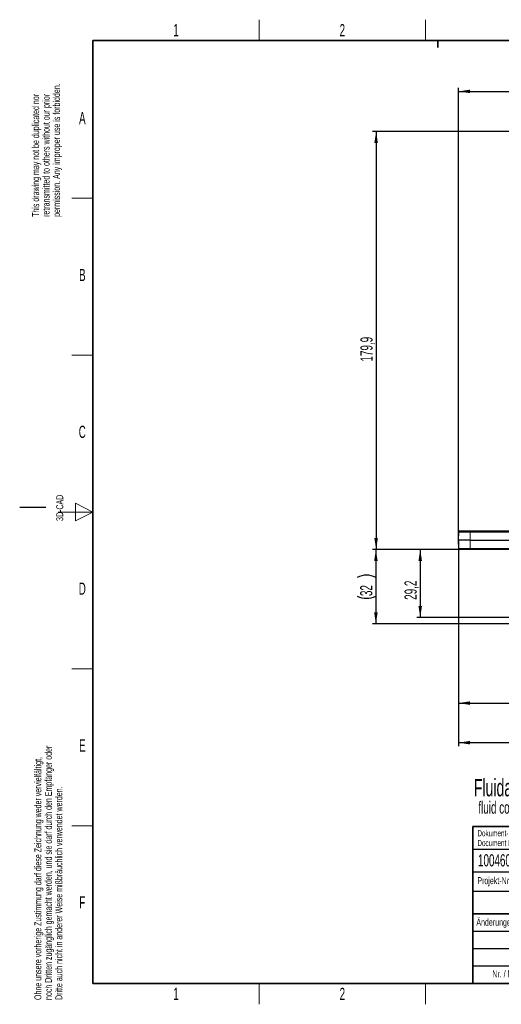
# Paper-space layout 'Blatt3' of a CAD drawing. Header units: millimetres. Extents: x 5 to 418, y 2 to 292.
# Tile 1 of 40: x 5 to 143, y 6 to 288. Entities that reach past the tile are written whole.
import ezdxf

# ---------------------------------------------------------------- set-up
doc = ezdxf.new("R2010")
doc.units = ezdxf.units.MM
doc.layers.add('SLD-0', color=7, linetype='Continuous')
doc.styles.add('SLDTEXTSTYLE0', font='TXT', dxfattribs={"width": 0.605})
doc.dimstyles.new('SLDDIMSTYLE5', dxfattribs={"dimtxt": 3.5, "dimasz": 3.302, "dimexe": 0, "dimexo": 0.0625, "dimgap": 0.875, "dimtad": 1, "dimlfac": 1.5, "dimrnd": 1e-09, "dimzin": 12, "dimdsep": 46, "dimtxsty": 'SLDTEXTSTYLE0', "dimsah": 1, "dimcen": 0.09, "dimadec": 0, "dimazin": 3, "dimtfac": 1, "dimtofl": 0, "dimtmove": 0, "dimatfit": 3, "dimfxl": 1, "dimfrac": 2, "dimtolj": 1, "dimtzin": 12, "dimarcsym": 0})

# ---------------------------------------------------------------- blocks, each defined once
blk = doc.blocks.new('_D_14')
at = {"layer": 'SLD-0', "color": 7}
for p, q in [((130.95, 139.14), (130.95, 91.42)), ((177.28, 117), (177.28, 91.42)), ((130.95, 92.42), (177.28, 92.42))]:
    blk.add_line(p, q, dxfattribs=at)
for points in [[(130.95, 92.42), (134.25, 91.91), (134.25, 92.93)], [(177.28, 92.42), (173.98, 92.93), (173.98, 91.91)]]:
    blk.add_solid(points, dxfattribs=at)
at = {"layer": 'SLD-0', "color": 7, "insert": (149.44, 96.93), "char_height": 3.5, "attachment_point": 1, "style": 'SLDTEXTSTYLE0'}
blk.add_mtext('69,5', dxfattribs=at)
blk = doc.blocks.new('_D_15')
at = {"layer": 'SLD-0', "color": 7}
for p, q in [((130.95, 139.14), (130.95, 80.07)), ((225.28, 117), (225.28, 80.07)), ((130.95, 81.07), (225.28, 81.07))]:
    blk.add_line(p, q, dxfattribs=at)
for points in [[(130.95, 81.07), (134.25, 80.56), (134.25, 81.57)], [(225.28, 81.07), (221.98, 81.57), (221.98, 80.56)]]:
    blk.add_solid(points, dxfattribs=at)
at = {"layer": 'SLD-0', "color": 7, "insert": (172.1, 85.58), "char_height": 3.5, "attachment_point": 1, "style": 'SLDTEXTSTYLE0'}
blk.add_mtext('141,5', dxfattribs=at)
blk = doc.blocks.new('_D_16')
at = {"layer": 'SLD-0', "color": 7}
for p, q in [((130.95, 139.14), (130.95, 268.93)), ((320.95, 139.14), (320.95, 268.93)), ((130.95, 267.93), (320.95, 267.93))]:
    blk.add_line(p, q, dxfattribs=at)
for points in [[(130.95, 267.93), (134.25, 267.42), (134.25, 268.43)], [(320.95, 267.93), (317.65, 268.43), (317.65, 267.42)]]:
    blk.add_solid(points, dxfattribs=at)
at = {"layer": 'SLD-0', "color": 7, "insert": (221.94, 272.44), "char_height": 3.5, "attachment_point": 1, "style": 'SLDTEXTSTYLE0'}
blk.add_mtext('285', dxfattribs=at)
blk = doc.blocks.new('_D_17')
at = {"layer": 'SLD-0', "color": 7}
for p, q in [((185.6, 256.4), (106.29, 256.4)), ((107.29, 256.4), (107.29, 136.47)), ((134.28, 136.47), (106.29, 136.47))]:
    blk.add_line(p, q, dxfattribs=at)
for points in [[(107.29, 256.4), (106.78, 253.1), (107.8, 253.1)], [(107.29, 136.47), (107.8, 139.77), (106.78, 139.77)]]:
    blk.add_solid(points, dxfattribs=at)
at = {"layer": 'SLD-0', "color": 7, "insert": (102.78, 190.42), "char_height": 3.5, "attachment_point": 1, "rotation": 90, "style": 'SLDTEXTSTYLE0'}
blk.add_mtext('179,9', dxfattribs=at)
blk = doc.blocks.new('_D_18')
at = {"layer": 'SLD-0', "color": 7}
for p, q in [((134.28, 136.47), (106.22, 136.47)), ((107.22, 136.47), (107.22, 115.14)), ((149.95, 115.14), (106.22, 115.14))]:
    blk.add_line(p, q, dxfattribs=at)
for centre, start, end in [((104.54, 123.11), 63.4349, 116.5651), ((104.54, 128.5), 243.4349, 296.5651)]:
    blk.add_arc(centre, 6.01, start, end, dxfattribs=at)
for points in [[(107.22, 136.47), (106.72, 133.17), (107.73, 133.17)], [(107.22, 115.14), (107.73, 118.44), (106.72, 118.44)]]:
    blk.add_solid(points, dxfattribs=at)
at = {"layer": 'SLD-0', "color": 7, "insert": (102.71, 123.13), "char_height": 3.5, "attachment_point": 1, "rotation": 90, "style": 'SLDTEXTSTYLE0'}
blk.add_mtext('32', dxfattribs=at)
blk = doc.blocks.new('_D_19')
at = {"layer": 'SLD-0', "color": 7}
for p, q in [((134.28, 136.47), (118.95, 136.47)), ((119.95, 136.47), (119.95, 117)), ((177.28, 117), (118.95, 117))]:
    blk.add_line(p, q, dxfattribs=at)
for points in [[(119.95, 136.47), (119.44, 133.17), (120.46, 133.17)], [(119.95, 117), (120.46, 120.31), (119.44, 120.31)]]:
    blk.add_solid(points, dxfattribs=at)
at = {"layer": 'SLD-0', "color": 7, "insert": (115.44, 122.06), "char_height": 3.5, "attachment_point": 1, "rotation": 90, "style": 'SLDTEXTSTYLE0'}
blk.add_mtext('29,2', dxfattribs=at)

psp = doc.layouts.new('Blatt3')

# ---------------------------------------------------------------- linework, layer by layer
at = {"color": 7, "linetype": 'Continuous', "lineweight": 25}
for p, q in [((130.9492, 139.1382), (130.9901, 141.4774)), ((131.3233, 141.8049), (134.2826, 141.8049)), ((134.2826, 141.8049), (147.1961, 141.8049)), ((134.2826, 139.1382), (130.9492, 139.1382)), ((130.9901, 136.7991), (130.9492, 139.1382)), ((134.2826, 139.1382), (317.6159, 139.1382)), ((134.2826, 136.4716), (131.3233, 136.4716)), ((317.6159, 136.4716), (134.2826, 136.4716))]:
    psp.add_line(p, q, dxfattribs=at)
at = {"color": 7, "linetype": 'Continuous', "lineweight": 18}
for p, q in [((134.2826, 141.4774), (130.9901, 141.4774)), ((134.2826, 141.8049), (134.2826, 141.4774)), ((134.2826, 141.4774), (134.2826, 139.1382)), ((149.2763, 141.4774), (134.2826, 141.4774)), ((134.2826, 139.1382), (134.2826, 136.7991)), ((130.9901, 136.7991), (134.2826, 136.7991)), ((134.2826, 136.7991), (317.6159, 136.7991)), ((134.2826, 136.4716), (134.2826, 136.7991))]:
    psp.add_line(p, q, dxfattribs=at)
at = {"color": 7, "linetype": 'Continuous', "lineweight": 25}
for centre, start, end in [((131.3233, 141.4716), 90, 179), ((131.3233, 136.8049), 181, 270)]:
    psp.add_arc(centre, 0.3333, start, end, dxfattribs=at)
at = {"layer": 'SLD-0', "lineweight": 18}
for p, q in [((73.75, 282.5), (73.75, 288.5)), ((121.5, 282.5), (121.5, 288.5)), ((20, 237.25), (26, 237.25)), ((20, 192.25), (26, 192.25)), ((26, 147.25), (21, 149.75)), ((21, 149.75), (21, 144.75)), ((16, 147.25), (26, 147.25)), ((21, 144.75), (26, 147.25)), ((20, 102.25), (26, 102.25)), ((20, 57.25), (26, 57.25)), ((73.75, 6), (73.75, 12)), ((121.5, 6), (121.5, 12))]:
    psp.add_line(p, q, dxfattribs=at)
at = {"layer": 'SLD-0', "lineweight": 35}
for p, q in [((408, 282.5), (26, 282.5)), ((26, 282.5), (26, 12)), ((135, 57), (408, 57)), ((135, 57), (135, 12)), ((135, 32), (202.5, 32)), ((26, 12), (408, 12)), ((135, 12), (408, 12))]:
    psp.add_line(p, q, dxfattribs=at)
at = {"layer": 'SLD-0'}
for p, q in [((125, 280.5), (125, 282.5)), ((125, 282.5), (125, 280.5)), ((12.5, 148.5), (5, 148.5)), ((135, 50.5), (202.5, 50.5)), ((135, 38.5), (202.5, 38.5)), ((135, 27), (202.5, 27)), ((135, 22), (202.5, 22)), ((135, 17), (202.5, 17))]:
    psp.add_line(p, q, dxfattribs=at)
at = {"layer": 'SLD-0', "lineweight": 25}
psp.add_line((135, 44), (202.5, 44), dxfattribs=at)

# ---------------------------------------------------------------- texts
at = {"layer": 'SLD-0', "char_height": 2, "attachment_point": 1, "rotation": 90, "style": 'SLDTEXTSTYLE0'}
for s, insert in [('permission. Any improper use is forbidden.', (14.5783, 231.9088)), ('retransmitted to others without our prior', (11.5783, 231.9088)), ('This drawing may not be duplicated nor', (8.5783, 231.9088)), ('3D-CAD', (15.4939, 144.6806)), ('noch Dritten zugänglich gemacht werden, und sie darf durch den Empfänger oder', (12.2299, 7.2381)), ('Ohne unsere vorherige Zustimmung darf diese Zeichnung weder vervielfältigt,', (9.2299, 7.2381)), ('Dritte auch nicht in anderer Weise mißbräuchlich verwendet werden.', (15.2299, 7.2381))]:
    psp.add_mtext(s, dxfattribs=dict(at, insert=insert))
at = {"layer": 'SLD-0', "style": 'SLDTEXTSTYLE0'}
for s, insert, char_height, attachment_point in [('1', (49.8527, 287.243), 3.5, 2), ('2', (97.6027, 287.243), 3.5, 2), ('A', (22.9816, 262.0011), 3.5, 2), ('B', (22.9816, 217.0011), 3.5, 2), ('C', (22.9597, 172.0011), 3.5, 2), ('D', (22.9597, 127.0011), 3.5, 2), ('E', (22.9816, 82.0011), 3.5, 2), ('Dokument-Nr. /', (136.354, 55.9891), 1.8, 1), ('Document No.', (136.354, 53.1891), 1.8, 1), ('10046090', (136.5297, 49.0581), 3.5, 1), ('Projekt-Nr. / Project No.', (136.3454, 42.4834), 2, 1), ('F', (22.9536, 37.0011), 3.5, 2), ('Änderungen / Modifications', (136.0531, 30.5619), 2, 1), ('Nr. / No.', (140.6365, 15.7244), 2, 1), ('1', (49.8527, 10.743), 3.5, 2), ('2', (97.6027, 10.743), 3.5, 2)]:
    psp.add_mtext(s, dxfattribs=dict(at, insert=insert, char_height=char_height, attachment_point=attachment_point))
at = {"layer": 'SLD-0', "color": 7, "attachment_point": 1, "style": 'SLDTEXTSTYLE0'}
for s, insert, char_height in [('Fluidanschluss', (135.3244, 70.6712), 5), ('fluid connection', (136.6369, 64.2027), 3.5)]:
    psp.add_mtext(s, dxfattribs=dict(at, insert=insert, char_height=char_height))

# ---------------------------------------------------------------- dimensions: what is measured, and where the dimension line sits
at = {"layer": 'SLD-0', "color": 7}
for base, p2, picture, middle in [((320.9492, 267.9266), (320.9492, 139.1382), '_D_16', (225.9492, 267.9266)), ((177.2826, 92.4206), (177.2826, 117.0049), '_D_14', (154.1159, 92.4206)), ((225.2826, 81.0657), (225.2826, 117.0049), '_D_15', (178.1159, 81.0657))]:
    dim = psp.add_linear_dim(base=base, p1=(130.9492, 139.1382), p2=p2, dimstyle='SLDDIMSTYLE5', dxfattribs=at)
    dim.commit()
    dim.dimension.update_dxf_attribs({"geometry": picture, "text_midpoint": middle, "dimtype": 160})
for base, p1, p2, picture, middle in [((107.2877, 136.4716), (185.6044, 256.4049), (134.2826, 136.4716), '_D_17', (107.2877, 196.4382)), ((119.9494, 117.0049), (134.2826, 136.4716), (177.2826, 117.0049), '_D_19', (119.9494, 126.7382))]:
    dim = psp.add_linear_dim(base=base, p1=p1, p2=p2, angle=90, dimstyle='SLDDIMSTYLE5', dxfattribs=at)
    dim.commit()
    dim.dimension.update_dxf_attribs({"geometry": picture, "text_midpoint": middle, "dimtype": 160})
dim = psp.add_linear_dim(base=(107.2246, 115.1382), p1=(134.2826, 136.4716), p2=(149.9492, 115.1382), angle=90, text='(<>)', dimstyle='SLDDIMSTYLE5', dxfattribs=at)
dim.commit()
dim.dimension.update_dxf_attribs({"geometry": '_D_18', "text_midpoint": (107.2246, 125.8049), "dimtype": 160})

doc.saveas('drawing.dxf')
